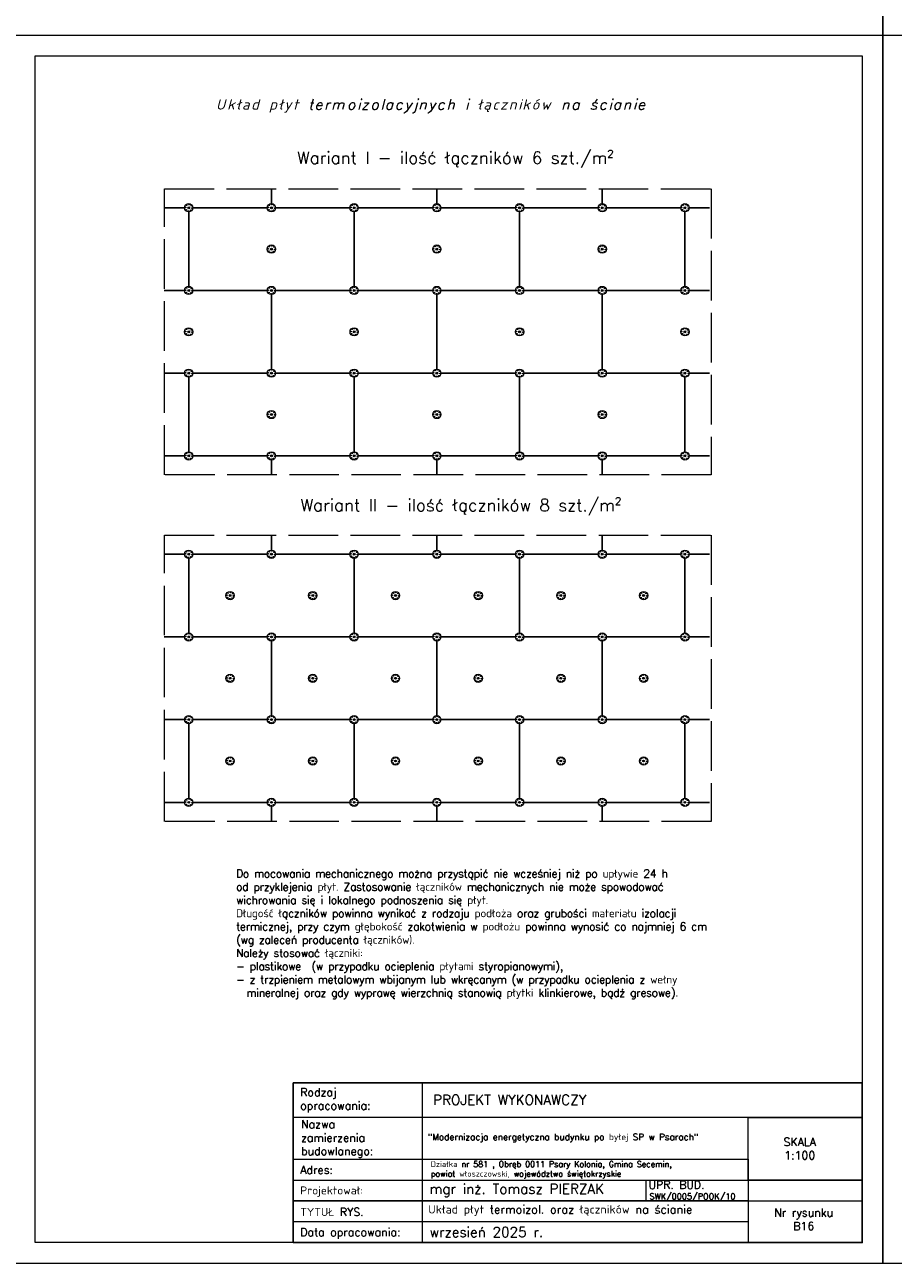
# Model space of a CAD drawing. Header units: millimetres. Extents: x 107252 to 132489, y 44218 to 60710.
# Tile 39 of 72: x 126214 to 128314, y 47138 to 50133. Entities that reach past the tile are written whole.
import ezdxf

# ---------------------------------------------------------------- set-up
doc = ezdxf.new("R2010")
doc.units = ezdxf.units.MM
doc.linetypes.add('ACAD_ISO02W100', pattern=[15, 12, -3])
for name, color, linetype, lineweight in [('cienka', 3, 'Continuous', 18), ('linia', 100, 'Continuous', 25), ('opisy', 4, 'Continuous', 18), ('przerywa', 100, 'ACAD_ISO02W100', 5)]:
    doc.layers.add(name, color=color, linetype=linetype, lineweight=lineweight)
doc.styles.add('KASIA', font='romans.shx', dxfattribs={"height": 20})
doc.styles.get("Standard").update_dxf_attribs({"font": 'GOTHIC.TTF'})
doc.styles.add('tekst', font='segoeui.ttf', dxfattribs={"height": 20})

msp = doc.modelspace()

# ---------------------------------------------------------------- hatches: boundary and pattern name
at = {"lineweight": 5, "true_color": 0x000000}
for points in [[(126612.378, 49690.187, 1), (126607.956, 49690.187, 1)], [(126812.378, 49690.187, 1), (126807.956, 49690.187, 1)], [(127012.378, 49690.187, 1), (127007.956, 49690.187, 1)], [(127012.378, 49690.187, 1), (127007.956, 49690.187, 1)], [(127212.378, 49690.187, 1), (127207.956, 49690.187, 1)], [(127412.378, 49690.187, 1), (127407.956, 49690.187, 1)], [(127612.378, 49690.187, 1), (127607.956, 49690.187, 1)], [(127812.378, 49690.187, 1), (127807.956, 49690.187, 1)], [(126812.378, 49590.187, 1), (126807.956, 49590.187, 1)], [(127212.378, 49590.187, 1), (127207.956, 49590.187, 1)], [(127612.378, 49590.187, 1), (127607.956, 49590.187, 1)], [(126612.378, 49490.187, 1), (126607.956, 49490.187, 1)], [(126812.378, 49490.187, 1), (126807.956, 49490.187, 1)], [(127012.378, 49490.187, 1), (127007.956, 49490.187, 1)], [(127012.378, 49490.187, 1), (127007.956, 49490.187, 1)], [(127212.378, 49490.187, 1), (127207.956, 49490.187, 1)], [(127412.378, 49490.187, 1), (127407.956, 49490.187, 1)], [(127612.378, 49490.187, 1), (127607.956, 49490.187, 1)], [(127812.378, 49490.187, 1), (127807.956, 49490.187, 1)], [(126612.378, 49390.187, 1), (126607.956, 49390.187, 1)], [(127012.378, 49390.187, 1), (127007.956, 49390.187, 1)], [(127012.378, 49390.187, 1), (127007.956, 49390.187, 1)], [(127412.378, 49390.187, 1), (127407.956, 49390.187, 1)], [(127812.378, 49390.187, 1), (127807.956, 49390.187, 1)], [(126612.378, 49290.187, 1), (126607.956, 49290.187, 1)], [(126812.378, 49290.187, 1), (126807.956, 49290.187, 1)], [(127012.378, 49290.187, 1), (127007.956, 49290.187, 1)], [(127012.378, 49290.187, 1), (127007.956, 49290.187, 1)], [(127212.378, 49290.187, 1), (127207.956, 49290.187, 1)], [(127412.378, 49290.187, 1), (127407.956, 49290.187, 1)], [(127612.378, 49290.187, 1), (127607.956, 49290.187, 1)], [(127812.378, 49290.187, 1), (127807.956, 49290.187, 1)], [(126812.378, 49190.187, 1), (126807.956, 49190.187, 1)], [(127212.378, 49190.187, 1), (127207.956, 49190.187, 1)], [(127612.378, 49190.187, 1), (127607.956, 49190.187, 1)], [(126612.378, 49090.187, 1), (126607.956, 49090.187, 1)], [(126812.378, 49090.187, 1), (126807.956, 49090.187, 1)], [(127012.378, 49090.187, 1), (127007.956, 49090.187, 1)], [(127012.378, 49090.187, 1), (127007.956, 49090.187, 1)], [(127212.378, 49090.187, 1), (127207.956, 49090.187, 1)], [(127412.378, 49090.187, 1), (127407.956, 49090.187, 1)], [(127612.378, 49090.187, 1), (127607.956, 49090.187, 1)], [(127812.378, 49090.187, 1), (127807.956, 49090.187, 1)], [(126612.378, 48852.339, 1), (126607.956, 48852.339, 1)], [(126812.378, 48852.339, 1), (126807.956, 48852.339, 1)], [(127012.378, 48852.339, 1), (127007.956, 48852.339, 1)], [(127012.378, 48852.339, 1), (127007.956, 48852.339, 1)], [(127212.378, 48852.339, 1), (127207.956, 48852.339, 1)], [(127412.378, 48852.339, 1), (127407.956, 48852.339, 1)], [(127612.378, 48852.339, 1), (127607.956, 48852.339, 1)], [(127812.378, 48852.339, 1), (127807.956, 48852.339, 1)], [(126712.378, 48752.339, 1), (126707.956, 48752.339, 1)], [(126912.378, 48752.339, 1), (126907.956, 48752.339, 1)], [(127112.378, 48752.339, 1), (127107.956, 48752.339, 1)], [(127312.378, 48752.339, 1), (127307.956, 48752.339, 1)], [(127512.378, 48752.339, 1), (127507.956, 48752.339, 1)], [(127712.378, 48752.339, 1), (127707.956, 48752.339, 1)], [(126612.378, 48652.339, 1), (126607.956, 48652.339, 1)], [(126812.378, 48652.339, 1), (126807.956, 48652.339, 1)], [(127012.378, 48652.339, 1), (127007.956, 48652.339, 1)], [(127012.378, 48652.339, 1), (127007.956, 48652.339, 1)], [(127212.378, 48652.339, 1), (127207.956, 48652.339, 1)], [(127412.378, 48652.339, 1), (127407.956, 48652.339, 1)], [(127612.378, 48652.339, 1), (127607.956, 48652.339, 1)], [(127812.378, 48652.339, 1), (127807.956, 48652.339, 1)], [(126712.378, 48552.339, 1), (126707.956, 48552.339, 1)], [(126912.378, 48552.339, 1), (126907.956, 48552.339, 1)], [(127112.378, 48552.339, 1), (127107.956, 48552.339, 1)], [(127312.378, 48552.339, 1), (127307.956, 48552.339, 1)], [(127512.378, 48552.339, 1), (127507.956, 48552.339, 1)], [(127707.956, 48552.339, -1), (127712.378, 48552.339, -1)], [(126612.378, 48452.339, 1), (126607.956, 48452.339, 1)], [(126812.378, 48452.339, 1), (126807.956, 48452.339, 1)], [(127012.378, 48452.339, 1), (127007.956, 48452.339, 1)], [(127012.378, 48452.339, 1), (127007.956, 48452.339, 1)], [(127212.378, 48452.339, 1), (127207.956, 48452.339, 1)], [(127412.378, 48452.339, 1), (127407.956, 48452.339, 1)], [(127612.378, 48452.339, 1), (127607.956, 48452.339, 1)], [(127812.378, 48452.339, 1), (127807.956, 48452.339, 1)], [(126712.378, 48352.339, 1), (126707.956, 48352.339, 1)], [(126912.378, 48352.339, 1), (126907.956, 48352.339, 1)], [(127112.378, 48352.339, 1), (127107.956, 48352.339, 1)], [(127312.378, 48352.339, 1), (127307.956, 48352.339, 1)], [(127512.378, 48352.339, 1), (127507.956, 48352.339, 1)], [(127712.378, 48352.339, 1), (127707.956, 48352.339, 1)], [(126612.378, 48252.339, 1), (126607.956, 48252.339, 1)], [(126812.378, 48252.339, 1), (126807.956, 48252.339, 1)], [(127012.378, 48252.339, 1), (127007.956, 48252.339, 1)], [(127012.378, 48252.339, 1), (127007.956, 48252.339, 1)], [(127212.378, 48252.339, 1), (127207.956, 48252.339, 1)], [(127412.378, 48252.339, 1), (127407.956, 48252.339, 1)], [(127612.378, 48252.339, 1), (127607.956, 48252.339, 1)], [(127812.378, 48252.339, 1), (127807.956, 48252.339, 1)]]:
    msp.add_hatch(color=18, dxfattribs=at).paths.add_polyline_path(points)

# ---------------------------------------------------------------- linework, layer by layer
at = {"color": 18, "lineweight": 5, "true_color": 0x000000}
for centre, radius in [((126610.167, 49690.187), 10), ((126602.137, 49691.059), 1.016), ((126605.105, 49696.481), 1.016), ((126610.167, 49690.187), 2.211), ((126611.038, 49698.217), 1.016), ((126616.461, 49695.249), 1.016), ((126618.197, 49689.316), 1.016), ((126810.167, 49690.187), 10), ((126802.137, 49691.059), 1.016), ((126805.105, 49696.481), 1.016), ((126810.167, 49690.187), 2.211), ((126811.038, 49698.217), 1.016), ((126816.461, 49695.249), 1.016), ((126818.197, 49689.316), 1.016), ((127010.167, 49690.187), 10), ((127010.167, 49690.187), 10), ((127002.137, 49691.059), 1.016), ((127002.137, 49691.059), 1.016), ((127005.105, 49696.481), 1.016), ((127005.105, 49696.481), 1.016), ((127010.167, 49690.187), 2.211), ((127010.167, 49690.187), 2.211), ((127011.038, 49698.217), 1.016), ((127011.038, 49698.217), 1.016), ((127016.461, 49695.249), 1.016), ((127016.461, 49695.249), 1.016), ((127018.197, 49689.316), 1.016), ((127018.197, 49689.316), 1.016), ((127210.167, 49690.187), 10), ((127202.137, 49691.059), 1.016), ((127205.105, 49696.481), 1.016), ((127210.167, 49690.187), 2.211), ((127211.038, 49698.217), 1.016), ((127216.461, 49695.249), 1.016), ((127218.197, 49689.316), 1.016), ((127410.167, 49690.187), 10), ((127402.137, 49691.059), 1.016), ((127405.105, 49696.481), 1.016), ((127410.167, 49690.187), 2.211), ((127411.038, 49698.217), 1.016), ((127416.461, 49695.249), 1.016), ((127418.197, 49689.316), 1.016), ((127610.167, 49690.187), 10), ((127602.137, 49691.059), 1.016), ((127605.105, 49696.481), 1.016), ((127610.167, 49690.187), 2.211), ((127611.038, 49698.217), 1.016), ((127616.461, 49695.249), 1.016), ((127618.197, 49689.316), 1.016), ((127810.167, 49690.187), 10), ((127802.137, 49691.059), 1.016), ((127805.105, 49696.481), 1.016), ((127810.167, 49690.187), 2.211), ((127811.038, 49698.217), 1.016), ((127816.461, 49695.249), 1.016), ((127818.197, 49689.316), 1.016), ((126603.873, 49685.126), 1.016), ((126609.296, 49682.158), 1.016), ((126615.229, 49683.893), 1.016), ((126803.873, 49685.126), 1.016), ((126809.296, 49682.158), 1.016), ((126815.229, 49683.893), 1.016), ((127003.873, 49685.126), 1.016), ((127003.873, 49685.126), 1.016), ((127009.296, 49682.158), 1.016), ((127009.296, 49682.158), 1.016), ((127015.229, 49683.893), 1.016), ((127015.229, 49683.893), 1.016), ((127203.873, 49685.126), 1.016), ((127209.296, 49682.158), 1.016), ((127215.229, 49683.893), 1.016), ((127403.873, 49685.126), 1.016), ((127409.296, 49682.158), 1.016), ((127415.229, 49683.893), 1.016), ((127603.873, 49685.126), 1.016), ((127609.296, 49682.158), 1.016), ((127615.229, 49683.893), 1.016), ((127803.873, 49685.126), 1.016), ((127809.296, 49682.158), 1.016), ((127815.229, 49683.893), 1.016), ((126810.167, 49590.187), 10), ((126805.105, 49596.481), 1.016), ((126811.038, 49598.217), 1.016), ((127210.167, 49590.187), 10), ((127205.105, 49596.481), 1.016), ((127211.038, 49598.217), 1.016), ((127610.167, 49590.187), 10), ((127605.105, 49596.481), 1.016), ((127611.038, 49598.217), 1.016), ((126802.137, 49591.059), 1.016), ((126803.873, 49585.126), 1.016), ((126810.167, 49590.187), 2.211), ((126809.296, 49582.158), 1.016), ((126815.229, 49583.893), 1.016), ((126816.461, 49595.249), 1.016), ((126818.197, 49589.316), 1.016), ((127202.137, 49591.059), 1.016), ((127203.873, 49585.126), 1.016), ((127210.167, 49590.187), 2.211), ((127209.296, 49582.158), 1.016), ((127215.229, 49583.893), 1.016), ((127216.461, 49595.249), 1.016), ((127218.197, 49589.316), 1.016), ((127602.137, 49591.059), 1.016), ((127603.873, 49585.126), 1.016), ((127610.167, 49590.187), 2.211), ((127609.296, 49582.158), 1.016), ((127615.229, 49583.893), 1.016), ((127616.461, 49595.249), 1.016), ((127618.197, 49589.316), 1.016), ((126610.167, 49490.187), 10), ((126602.137, 49491.059), 1.016), ((126603.873, 49485.126), 1.016), ((126605.105, 49496.481), 1.016), ((126610.167, 49490.187), 2.211), ((126609.296, 49482.158), 1.016), ((126611.038, 49498.217), 1.016), ((126615.229, 49483.893), 1.016), ((126616.461, 49495.249), 1.016), ((126618.197, 49489.316), 1.016), ((126810.167, 49490.187), 10), ((126802.137, 49491.059), 1.016), ((126803.873, 49485.126), 1.016), ((126805.105, 49496.481), 1.016), ((126810.167, 49490.187), 2.211), ((126809.296, 49482.158), 1.016), ((126811.038, 49498.217), 1.016), ((126815.229, 49483.893), 1.016), ((126816.461, 49495.249), 1.016), ((126818.197, 49489.316), 1.016), ((127010.167, 49490.187), 10), ((127010.167, 49490.187), 10), ((127002.137, 49491.059), 1.016), ((127002.137, 49491.059), 1.016), ((127003.873, 49485.126), 1.016), ((127003.873, 49485.126), 1.016), ((127005.105, 49496.481), 1.016), ((127005.105, 49496.481), 1.016), ((127010.167, 49490.187), 2.211), ((127010.167, 49490.187), 2.211), ((127009.296, 49482.158), 1.016), ((127009.296, 49482.158), 1.016), ((127011.038, 49498.217), 1.016), ((127011.038, 49498.217), 1.016), ((127015.229, 49483.893), 1.016), ((127015.229, 49483.893), 1.016), ((127016.461, 49495.249), 1.016), ((127016.461, 49495.249), 1.016), ((127018.197, 49489.316), 1.016), ((127018.197, 49489.316), 1.016), ((127210.167, 49490.187), 10), ((127202.137, 49491.059), 1.016), ((127203.873, 49485.126), 1.016), ((127205.105, 49496.481), 1.016), ((127210.167, 49490.187), 2.211), ((127209.296, 49482.158), 1.016), ((127211.038, 49498.217), 1.016), ((127215.229, 49483.893), 1.016), ((127216.461, 49495.249), 1.016), ((127218.197, 49489.316), 1.016), ((127410.167, 49490.187), 10), ((127402.137, 49491.059), 1.016), ((127403.873, 49485.126), 1.016), ((127405.105, 49496.481), 1.016), ((127410.167, 49490.187), 2.211), ((127409.296, 49482.158), 1.016), ((127411.038, 49498.217), 1.016), ((127415.229, 49483.893), 1.016), ((127416.461, 49495.249), 1.016), ((127418.197, 49489.316), 1.016), ((127610.167, 49490.187), 10), ((127602.137, 49491.059), 1.016), ((127603.873, 49485.126), 1.016), ((127605.105, 49496.481), 1.016), ((127610.167, 49490.187), 2.211), ((127609.296, 49482.158), 1.016), ((127611.038, 49498.217), 1.016), ((127615.229, 49483.893), 1.016), ((127616.461, 49495.249), 1.016), ((127618.197, 49489.316), 1.016), ((127810.167, 49490.187), 10), ((127802.137, 49491.059), 1.016), ((127803.873, 49485.126), 1.016), ((127805.105, 49496.481), 1.016), ((127810.167, 49490.187), 2.211), ((127809.296, 49482.158), 1.016), ((127811.038, 49498.217), 1.016), ((127815.229, 49483.893), 1.016), ((127816.461, 49495.249), 1.016), ((127818.197, 49489.316), 1.016), ((126610.167, 49390.187), 10), ((126602.137, 49391.059), 1.016), ((126605.105, 49396.481), 1.016), ((126610.167, 49390.187), 2.211), ((126611.038, 49398.217), 1.016), ((126616.461, 49395.249), 1.016), ((126618.197, 49389.316), 1.016), ((127010.167, 49390.187), 10), ((127010.167, 49390.187), 10), ((127002.137, 49391.059), 1.016), ((127002.137, 49391.059), 1.016), ((127005.105, 49396.481), 1.016), ((127005.105, 49396.481), 1.016), ((127010.167, 49390.187), 2.211), ((127010.167, 49390.187), 2.211), ((127011.038, 49398.217), 1.016), ((127011.038, 49398.217), 1.016), ((127016.461, 49395.249), 1.016), ((127016.461, 49395.249), 1.016), ((127018.197, 49389.316), 1.016), ((127018.197, 49389.316), 1.016), ((127410.167, 49390.187), 10), ((127402.137, 49391.059), 1.016), ((127405.105, 49396.481), 1.016), ((127410.167, 49390.187), 2.211), ((127411.038, 49398.217), 1.016), ((127416.461, 49395.249), 1.016), ((127418.197, 49389.316), 1.016), ((127810.167, 49390.187), 10), ((127802.137, 49391.059), 1.016), ((127805.105, 49396.481), 1.016), ((127810.167, 49390.187), 2.211), ((127811.038, 49398.217), 1.016), ((127816.461, 49395.249), 1.016), ((127818.197, 49389.316), 1.016), ((126603.873, 49385.126), 1.016), ((126609.296, 49382.158), 1.016), ((126615.229, 49383.893), 1.016), ((127003.873, 49385.126), 1.016), ((127003.873, 49385.126), 1.016), ((127009.296, 49382.158), 1.016), ((127009.296, 49382.158), 1.016), ((127015.229, 49383.893), 1.016), ((127015.229, 49383.893), 1.016), ((127403.873, 49385.126), 1.016), ((127409.296, 49382.158), 1.016), ((127415.229, 49383.893), 1.016), ((127803.873, 49385.126), 1.016), ((127809.296, 49382.158), 1.016), ((127815.229, 49383.893), 1.016), ((126610.167, 49290.187), 10), ((126605.105, 49296.481), 1.016), ((126611.038, 49298.217), 1.016), ((126810.167, 49290.187), 10), ((126805.105, 49296.481), 1.016), ((126811.038, 49298.217), 1.016), ((127010.167, 49290.187), 10), ((127010.167, 49290.187), 10), ((127005.105, 49296.481), 1.016), ((127005.105, 49296.481), 1.016), ((127011.038, 49298.217), 1.016), ((127011.038, 49298.217), 1.016), ((127210.167, 49290.187), 10), ((127205.105, 49296.481), 1.016), ((127211.038, 49298.217), 1.016), ((127410.167, 49290.187), 10), ((127405.105, 49296.481), 1.016), ((127411.038, 49298.217), 1.016), ((127610.167, 49290.187), 10), ((127605.105, 49296.481), 1.016), ((127611.038, 49298.217), 1.016), ((127810.167, 49290.187), 10), ((127805.105, 49296.481), 1.016), ((127811.038, 49298.217), 1.016), ((126602.137, 49291.059), 1.016), ((126603.873, 49285.126), 1.016), ((126610.167, 49290.187), 2.211), ((126609.296, 49282.158), 1.016), ((126615.229, 49283.893), 1.016), ((126616.461, 49295.249), 1.016), ((126618.197, 49289.316), 1.016), ((126802.137, 49291.059), 1.016), ((126803.873, 49285.126), 1.016), ((126810.167, 49290.187), 2.211), ((126809.296, 49282.158), 1.016), ((126815.229, 49283.893), 1.016), ((126816.461, 49295.249), 1.016), ((126818.197, 49289.316), 1.016), ((127002.137, 49291.059), 1.016), ((127002.137, 49291.059), 1.016), ((127003.873, 49285.126), 1.016), ((127003.873, 49285.126), 1.016), ((127010.167, 49290.187), 2.211), ((127010.167, 49290.187), 2.211), ((127009.296, 49282.158), 1.016), ((127009.296, 49282.158), 1.016), ((127015.229, 49283.893), 1.016), ((127015.229, 49283.893), 1.016), ((127016.461, 49295.249), 1.016), ((127016.461, 49295.249), 1.016), ((127018.197, 49289.316), 1.016), ((127018.197, 49289.316), 1.016), ((127202.137, 49291.059), 1.016), ((127203.873, 49285.126), 1.016), ((127210.167, 49290.187), 2.211), ((127209.296, 49282.158), 1.016), ((127215.229, 49283.893), 1.016), ((127216.461, 49295.249), 1.016), ((127218.197, 49289.316), 1.016), ((127402.137, 49291.059), 1.016), ((127403.873, 49285.126), 1.016), ((127410.167, 49290.187), 2.211), ((127409.296, 49282.158), 1.016), ((127415.229, 49283.893), 1.016), ((127416.461, 49295.249), 1.016), ((127418.197, 49289.316), 1.016), ((127602.137, 49291.059), 1.016), ((127603.873, 49285.126), 1.016), ((127610.167, 49290.187), 2.211), ((127609.296, 49282.158), 1.016), ((127615.229, 49283.893), 1.016), ((127616.461, 49295.249), 1.016), ((127618.197, 49289.316), 1.016), ((127802.137, 49291.059), 1.016), ((127803.873, 49285.126), 1.016), ((127810.167, 49290.187), 2.211), ((127809.296, 49282.158), 1.016), ((127815.229, 49283.893), 1.016), ((127816.461, 49295.249), 1.016), ((127818.197, 49289.316), 1.016), ((126810.167, 49190.187), 10), ((126802.137, 49191.059), 1.016), ((126803.873, 49185.126), 1.016), ((126805.105, 49196.481), 1.016), ((126810.167, 49190.187), 2.211), ((126809.296, 49182.158), 1.016), ((126811.038, 49198.217), 1.016), ((126815.229, 49183.893), 1.016), ((126816.461, 49195.249), 1.016), ((126818.197, 49189.316), 1.016), ((127210.167, 49190.187), 10), ((127202.137, 49191.059), 1.016), ((127203.873, 49185.126), 1.016), ((127205.105, 49196.481), 1.016), ((127210.167, 49190.187), 2.211), ((127209.296, 49182.158), 1.016), ((127211.038, 49198.217), 1.016), ((127215.229, 49183.893), 1.016), ((127216.461, 49195.249), 1.016), ((127218.197, 49189.316), 1.016), ((127610.167, 49190.187), 10), ((127602.137, 49191.059), 1.016), ((127603.873, 49185.126), 1.016), ((127605.105, 49196.481), 1.016), ((127610.167, 49190.187), 2.211), ((127609.296, 49182.158), 1.016), ((127611.038, 49198.217), 1.016), ((127615.229, 49183.893), 1.016), ((127616.461, 49195.249), 1.016), ((127618.197, 49189.316), 1.016), ((126610.167, 49090.187), 10), ((126602.137, 49091.059), 1.016), ((126605.105, 49096.481), 1.016), ((126610.167, 49090.187), 2.211), ((126611.038, 49098.217), 1.016), ((126616.461, 49095.249), 1.016), ((126618.197, 49089.316), 1.016), ((126810.167, 49090.187), 10), ((126802.137, 49091.059), 1.016), ((126805.105, 49096.481), 1.016), ((126810.167, 49090.187), 2.211), ((126811.038, 49098.217), 1.016), ((126816.461, 49095.249), 1.016), ((126818.197, 49089.316), 1.016), ((127010.167, 49090.187), 10), ((127010.167, 49090.187), 10), ((127002.137, 49091.059), 1.016), ((127002.137, 49091.059), 1.016), ((127005.105, 49096.481), 1.016), ((127005.105, 49096.481), 1.016), ((127010.167, 49090.187), 2.211), ((127010.167, 49090.187), 2.211), ((127011.038, 49098.217), 1.016), ((127011.038, 49098.217), 1.016), ((127016.461, 49095.249), 1.016), ((127016.461, 49095.249), 1.016), ((127018.197, 49089.316), 1.016), ((127018.197, 49089.316), 1.016), ((127210.167, 49090.187), 10), ((127202.137, 49091.059), 1.016), ((127205.105, 49096.481), 1.016), ((127210.167, 49090.187), 2.211), ((127211.038, 49098.217), 1.016), ((127216.461, 49095.249), 1.016), ((127218.197, 49089.316), 1.016), ((127410.167, 49090.187), 10), ((127402.137, 49091.059), 1.016), ((127405.105, 49096.481), 1.016), ((127410.167, 49090.187), 2.211), ((127411.038, 49098.217), 1.016), ((127416.461, 49095.249), 1.016), ((127418.197, 49089.316), 1.016), ((127610.167, 49090.187), 10), ((127602.137, 49091.059), 1.016), ((127605.105, 49096.481), 1.016), ((127610.167, 49090.187), 2.211), ((127611.038, 49098.217), 1.016), ((127616.461, 49095.249), 1.016), ((127618.197, 49089.316), 1.016), ((127810.167, 49090.187), 10), ((127802.137, 49091.059), 1.016), ((127805.105, 49096.481), 1.016), ((127810.167, 49090.187), 2.211), ((127811.038, 49098.217), 1.016), ((127816.461, 49095.249), 1.016), ((127818.197, 49089.316), 1.016), ((126603.873, 49085.126), 1.016), ((126609.296, 49082.158), 1.016), ((126615.229, 49083.893), 1.016), ((126803.873, 49085.126), 1.016), ((126809.296, 49082.158), 1.016), ((126815.229, 49083.893), 1.016), ((127003.873, 49085.126), 1.016), ((127003.873, 49085.126), 1.016), ((127009.296, 49082.158), 1.016), ((127009.296, 49082.158), 1.016), ((127015.229, 49083.893), 1.016), ((127015.229, 49083.893), 1.016), ((127203.873, 49085.126), 1.016), ((127209.296, 49082.158), 1.016), ((127215.229, 49083.893), 1.016), ((127403.873, 49085.126), 1.016), ((127409.296, 49082.158), 1.016), ((127415.229, 49083.893), 1.016), ((127603.873, 49085.126), 1.016), ((127609.296, 49082.158), 1.016), ((127615.229, 49083.893), 1.016), ((127803.873, 49085.126), 1.016), ((127809.296, 49082.158), 1.016), ((127815.229, 49083.893), 1.016), ((126610.167, 48852.339), 10), ((126602.137, 48853.21), 1.016), ((126603.873, 48847.277), 1.016), ((126605.105, 48858.633), 1.016), ((126610.167, 48852.339), 2.211), ((126611.038, 48860.369), 1.016), ((126616.461, 48857.401), 1.016), ((126618.197, 48851.468), 1.016), ((126810.167, 48852.339), 10), ((126802.137, 48853.21), 1.016), ((126803.873, 48847.277), 1.016), ((126805.105, 48858.633), 1.016), ((126810.167, 48852.339), 2.211), ((126811.038, 48860.369), 1.016), ((126816.461, 48857.401), 1.016), ((126818.197, 48851.468), 1.016), ((127010.167, 48852.339), 10), ((127010.167, 48852.339), 10), ((127002.137, 48853.21), 1.016), ((127002.137, 48853.21), 1.016), ((127003.873, 48847.277), 1.016), ((127003.873, 48847.277), 1.016), ((127005.105, 48858.633), 1.016), ((127005.105, 48858.633), 1.016), ((127010.167, 48852.339), 2.211), ((127010.167, 48852.339), 2.211), ((127011.038, 48860.369), 1.016), ((127011.038, 48860.369), 1.016), ((127016.461, 48857.401), 1.016), ((127016.461, 48857.401), 1.016), ((127018.197, 48851.468), 1.016), ((127018.197, 48851.468), 1.016), ((127210.167, 48852.339), 10), ((127202.137, 48853.21), 1.016), ((127203.873, 48847.277), 1.016), ((127205.105, 48858.633), 1.016), ((127210.167, 48852.339), 2.211), ((127211.038, 48860.369), 1.016), ((127216.461, 48857.401), 1.016), ((127218.197, 48851.468), 1.016), ((127410.167, 48852.339), 10), ((127402.137, 48853.21), 1.016), ((127403.873, 48847.277), 1.016), ((127405.105, 48858.633), 1.016), ((127410.167, 48852.339), 2.211), ((127411.038, 48860.369), 1.016), ((127416.461, 48857.401), 1.016), ((127418.197, 48851.468), 1.016), ((127610.167, 48852.339), 10), ((127602.137, 48853.21), 1.016), ((127603.873, 48847.277), 1.016), ((127605.105, 48858.633), 1.016), ((127610.167, 48852.339), 2.211), ((127611.038, 48860.369), 1.016), ((127616.461, 48857.401), 1.016), ((127618.197, 48851.468), 1.016), ((127810.167, 48852.339), 10), ((127802.137, 48853.21), 1.016), ((127803.873, 48847.277), 1.016), ((127805.105, 48858.633), 1.016), ((127810.167, 48852.339), 2.211), ((127811.038, 48860.369), 1.016), ((127816.461, 48857.401), 1.016), ((127818.197, 48851.468), 1.016), ((126609.296, 48844.309), 1.016), ((126615.229, 48846.045), 1.016), ((126809.296, 48844.309), 1.016), ((126815.229, 48846.045), 1.016), ((127009.296, 48844.309), 1.016), ((127009.296, 48844.309), 1.016), ((127015.229, 48846.045), 1.016), ((127015.229, 48846.045), 1.016), ((127209.296, 48844.309), 1.016), ((127215.229, 48846.045), 1.016), ((127409.296, 48844.309), 1.016), ((127415.229, 48846.045), 1.016), ((127609.296, 48844.309), 1.016), ((127615.229, 48846.045), 1.016), ((127809.296, 48844.309), 1.016), ((127815.229, 48846.045), 1.016), ((126710.167, 48752.339), 10), ((126705.105, 48758.633), 1.016), ((126711.038, 48760.369), 1.016), ((126716.461, 48757.401), 1.016), ((126910.167, 48752.339), 10), ((126905.105, 48758.633), 1.016), ((126911.038, 48760.369), 1.016), ((126916.461, 48757.401), 1.016), ((127110.167, 48752.339), 10), ((127105.105, 48758.633), 1.016), ((127111.038, 48760.369), 1.016), ((127116.461, 48757.401), 1.016), ((127310.167, 48752.339), 10), ((127305.105, 48758.633), 1.016), ((127311.038, 48760.369), 1.016), ((127316.461, 48757.401), 1.016), ((127510.167, 48752.339), 10), ((127505.105, 48758.633), 1.016), ((127511.038, 48760.369), 1.016), ((127516.461, 48757.401), 1.016), ((127710.167, 48752.339), 10), ((127705.105, 48758.633), 1.016), ((127711.038, 48760.369), 1.016), ((127716.461, 48757.401), 1.016), ((126702.137, 48753.21), 1.016), ((126703.873, 48747.277), 1.016), ((126710.167, 48752.339), 2.211), ((126709.296, 48744.309), 1.016), ((126715.229, 48746.045), 1.016), ((126718.197, 48751.468), 1.016), ((126902.137, 48753.21), 1.016), ((126903.873, 48747.277), 1.016), ((126910.167, 48752.339), 2.211), ((126909.296, 48744.309), 1.016), ((126915.229, 48746.045), 1.016), ((126918.197, 48751.468), 1.016), ((127102.137, 48753.21), 1.016), ((127103.873, 48747.277), 1.016), ((127110.167, 48752.339), 2.211), ((127109.296, 48744.309), 1.016), ((127115.229, 48746.045), 1.016), ((127118.197, 48751.468), 1.016), ((127302.137, 48753.21), 1.016), ((127303.873, 48747.277), 1.016), ((127310.167, 48752.339), 2.211), ((127309.296, 48744.309), 1.016), ((127315.229, 48746.045), 1.016), ((127318.197, 48751.468), 1.016), ((127502.137, 48753.21), 1.016), ((127503.873, 48747.277), 1.016), ((127510.167, 48752.339), 2.211), ((127509.296, 48744.309), 1.016), ((127515.229, 48746.045), 1.016), ((127518.197, 48751.468), 1.016), ((127702.137, 48753.21), 1.016), ((127703.873, 48747.277), 1.016), ((127710.167, 48752.339), 2.211), ((127709.296, 48744.309), 1.016), ((127715.229, 48746.045), 1.016), ((127718.197, 48751.468), 1.016), ((126610.167, 48652.339), 10), ((126602.137, 48653.21), 1.016), ((126603.873, 48647.277), 1.016), ((126605.105, 48658.633), 1.016), ((126610.167, 48652.339), 2.211), ((126609.296, 48644.309), 1.016), ((126611.038, 48660.369), 1.016), ((126615.229, 48646.045), 1.016), ((126616.461, 48657.401), 1.016), ((126618.197, 48651.468), 1.016), ((126810.167, 48652.339), 10), ((126802.137, 48653.21), 1.016), ((126803.873, 48647.277), 1.016), ((126805.105, 48658.633), 1.016), ((126810.167, 48652.339), 2.211), ((126809.296, 48644.309), 1.016), ((126811.038, 48660.369), 1.016), ((126815.229, 48646.045), 1.016), ((126816.461, 48657.401), 1.016), ((126818.197, 48651.468), 1.016), ((127010.167, 48652.339), 10), ((127010.167, 48652.339), 10), ((127002.137, 48653.21), 1.016), ((127002.137, 48653.21), 1.016), ((127003.873, 48647.277), 1.016), ((127003.873, 48647.277), 1.016), ((127005.105, 48658.633), 1.016), ((127005.105, 48658.633), 1.016), ((127010.167, 48652.339), 2.211), ((127010.167, 48652.339), 2.211), ((127009.296, 48644.309), 1.016), ((127009.296, 48644.309), 1.016), ((127011.038, 48660.369), 1.016), ((127011.038, 48660.369), 1.016), ((127015.229, 48646.045), 1.016), ((127015.229, 48646.045), 1.016), ((127016.461, 48657.401), 1.016), ((127016.461, 48657.401), 1.016), ((127018.197, 48651.468), 1.016), ((127018.197, 48651.468), 1.016), ((127210.167, 48652.339), 10), ((127202.137, 48653.21), 1.016), ((127203.873, 48647.277), 1.016), ((127205.105, 48658.633), 1.016), ((127210.167, 48652.339), 2.211), ((127209.296, 48644.309), 1.016), ((127211.038, 48660.369), 1.016), ((127215.229, 48646.045), 1.016), ((127216.461, 48657.401), 1.016), ((127218.197, 48651.468), 1.016), ((127410.167, 48652.339), 10), ((127402.137, 48653.21), 1.016), ((127403.873, 48647.277), 1.016), ((127405.105, 48658.633), 1.016), ((127410.167, 48652.339), 2.211), ((127409.296, 48644.309), 1.016), ((127411.038, 48660.369), 1.016), ((127415.229, 48646.045), 1.016), ((127416.461, 48657.401), 1.016), ((127418.197, 48651.468), 1.016), ((127610.167, 48652.339), 10), ((127602.137, 48653.21), 1.016), ((127603.873, 48647.277), 1.016), ((127605.105, 48658.633), 1.016), ((127610.167, 48652.339), 2.211), ((127609.296, 48644.309), 1.016), ((127611.038, 48660.369), 1.016), ((127615.229, 48646.045), 1.016), ((127616.461, 48657.401), 1.016), ((127618.197, 48651.468), 1.016), ((127810.167, 48652.339), 10), ((127802.137, 48653.21), 1.016), ((127803.873, 48647.277), 1.016), ((127805.105, 48658.633), 1.016), ((127810.167, 48652.339), 2.211), ((127809.296, 48644.309), 1.016), ((127811.038, 48660.369), 1.016), ((127815.229, 48646.045), 1.016), ((127816.461, 48657.401), 1.016), ((127818.197, 48651.468), 1.016), ((126710.167, 48552.339), 10), ((126702.137, 48553.21), 1.016), ((126705.105, 48558.633), 1.016), ((126710.167, 48552.339), 2.211), ((126711.038, 48560.369), 1.016), ((126716.461, 48557.401), 1.016), ((126718.197, 48551.468), 1.016), ((126910.167, 48552.339), 10), ((126902.137, 48553.21), 1.016), ((126905.105, 48558.633), 1.016), ((126910.167, 48552.339), 2.211), ((126911.038, 48560.369), 1.016), ((126916.461, 48557.401), 1.016), ((126918.197, 48551.468), 1.016), ((127110.167, 48552.339), 10), ((127102.137, 48553.21), 1.016), ((127105.105, 48558.633), 1.016), ((127110.167, 48552.339), 2.211), ((127111.038, 48560.369), 1.016), ((127116.461, 48557.401), 1.016), ((127118.197, 48551.468), 1.016), ((127310.167, 48552.339), 10), ((127302.137, 48553.21), 1.016), ((127305.105, 48558.633), 1.016), ((127310.167, 48552.339), 2.211), ((127311.038, 48560.369), 1.016), ((127316.461, 48557.401), 1.016), ((127318.197, 48551.468), 1.016), ((127510.167, 48552.339), 10), ((127502.137, 48553.21), 1.016), ((127505.105, 48558.633), 1.016), ((127510.167, 48552.339), 2.211), ((127511.038, 48560.369), 1.016), ((127516.461, 48557.401), 1.016), ((127518.197, 48551.468), 1.016), ((127710.167, 48552.339), 10), ((127702.137, 48551.468), 1.016), ((127703.873, 48557.401), 1.016), ((127710.167, 48552.339), 2.211), ((127709.296, 48560.369), 1.016), ((127715.229, 48558.633), 1.016), ((127718.197, 48553.21), 1.016), ((126703.873, 48547.277), 1.016), ((126709.296, 48544.309), 1.016), ((126715.229, 48546.045), 1.016), ((126903.873, 48547.277), 1.016), ((126909.296, 48544.309), 1.016), ((126915.229, 48546.045), 1.016), ((127103.873, 48547.277), 1.016), ((127109.296, 48544.309), 1.016), ((127115.229, 48546.045), 1.016), ((127303.873, 48547.277), 1.016), ((127309.296, 48544.309), 1.016), ((127315.229, 48546.045), 1.016), ((127503.873, 48547.277), 1.016), ((127509.296, 48544.309), 1.016), ((127515.229, 48546.045), 1.016), ((127705.105, 48546.045), 1.016), ((127711.038, 48544.309), 1.016), ((127716.461, 48547.277), 1.016), ((126610.167, 48452.339), 10), ((126605.105, 48458.633), 1.016), ((126611.038, 48460.369), 1.016), ((126810.167, 48452.339), 10), ((126805.105, 48458.633), 1.016), ((126811.038, 48460.369), 1.016), ((127010.167, 48452.339), 10), ((127010.167, 48452.339), 10), ((127005.105, 48458.633), 1.016), ((127005.105, 48458.633), 1.016), ((127011.038, 48460.369), 1.016), ((127011.038, 48460.369), 1.016), ((127210.167, 48452.339), 10), ((127205.105, 48458.633), 1.016), ((127211.038, 48460.369), 1.016), ((127410.167, 48452.339), 10), ((127405.105, 48458.633), 1.016), ((127411.038, 48460.369), 1.016), ((127610.167, 48452.339), 10), ((127605.105, 48458.633), 1.016), ((127611.038, 48460.369), 1.016), ((127810.167, 48452.339), 10), ((127805.105, 48458.633), 1.016), ((127811.038, 48460.369), 1.016), ((126602.137, 48453.21), 1.016), ((126603.873, 48447.277), 1.016), ((126610.167, 48452.339), 2.211), ((126609.296, 48444.309), 1.016), ((126615.229, 48446.045), 1.016), ((126616.461, 48457.401), 1.016), ((126618.197, 48451.468), 1.016), ((126802.137, 48453.21), 1.016), ((126803.873, 48447.277), 1.016), ((126810.167, 48452.339), 2.211), ((126809.296, 48444.309), 1.016), ((126815.229, 48446.045), 1.016), ((126816.461, 48457.401), 1.016), ((126818.197, 48451.468), 1.016), ((127002.137, 48453.21), 1.016), ((127002.137, 48453.21), 1.016), ((127003.873, 48447.277), 1.016), ((127003.873, 48447.277), 1.016), ((127010.167, 48452.339), 2.211), ((127010.167, 48452.339), 2.211), ((127009.296, 48444.309), 1.016), ((127009.296, 48444.309), 1.016), ((127015.229, 48446.045), 1.016), ((127015.229, 48446.045), 1.016), ((127016.461, 48457.401), 1.016), ((127016.461, 48457.401), 1.016), ((127018.197, 48451.468), 1.016), ((127018.197, 48451.468), 1.016), ((127202.137, 48453.21), 1.016), ((127203.873, 48447.277), 1.016), ((127210.167, 48452.339), 2.211), ((127209.296, 48444.309), 1.016), ((127215.229, 48446.045), 1.016), ((127216.461, 48457.401), 1.016), ((127218.197, 48451.468), 1.016), ((127402.137, 48453.21), 1.016), ((127403.873, 48447.277), 1.016), ((127410.167, 48452.339), 2.211), ((127409.296, 48444.309), 1.016), ((127415.229, 48446.045), 1.016), ((127416.461, 48457.401), 1.016), ((127418.197, 48451.468), 1.016), ((127602.137, 48453.21), 1.016), ((127603.873, 48447.277), 1.016), ((127610.167, 48452.339), 2.211), ((127609.296, 48444.309), 1.016), ((127615.229, 48446.045), 1.016), ((127616.461, 48457.401), 1.016), ((127618.197, 48451.468), 1.016), ((127802.137, 48453.21), 1.016), ((127803.873, 48447.277), 1.016), ((127810.167, 48452.339), 2.211), ((127809.296, 48444.309), 1.016), ((127815.229, 48446.045), 1.016), ((127816.461, 48457.401), 1.016), ((127818.197, 48451.468), 1.016), ((126710.167, 48352.339), 10), ((126702.137, 48353.21), 1.016), ((126703.873, 48347.277), 1.016), ((126705.105, 48358.633), 1.016), ((126710.167, 48352.339), 2.211), ((126709.296, 48344.309), 1.016), ((126711.038, 48360.369), 1.016), ((126715.229, 48346.045), 1.016), ((126716.461, 48357.401), 1.016), ((126718.197, 48351.468), 1.016), ((126910.167, 48352.339), 10), ((126902.137, 48353.21), 1.016), ((126903.873, 48347.277), 1.016), ((126905.105, 48358.633), 1.016), ((126910.167, 48352.339), 2.211), ((126909.296, 48344.309), 1.016), ((126911.038, 48360.369), 1.016), ((126915.229, 48346.045), 1.016), ((126916.461, 48357.401), 1.016), ((126918.197, 48351.468), 1.016), ((127110.167, 48352.339), 10), ((127102.137, 48353.21), 1.016), ((127103.873, 48347.277), 1.016), ((127105.105, 48358.633), 1.016), ((127110.167, 48352.339), 2.211), ((127109.296, 48344.309), 1.016), ((127111.038, 48360.369), 1.016), ((127115.229, 48346.045), 1.016), ((127116.461, 48357.401), 1.016), ((127118.197, 48351.468), 1.016), ((127310.167, 48352.339), 10), ((127302.137, 48353.21), 1.016), ((127303.873, 48347.277), 1.016), ((127305.105, 48358.633), 1.016), ((127310.167, 48352.339), 2.211), ((127309.296, 48344.309), 1.016), ((127311.038, 48360.369), 1.016), ((127315.229, 48346.045), 1.016), ((127316.461, 48357.401), 1.016), ((127318.197, 48351.468), 1.016), ((127510.167, 48352.339), 10), ((127502.137, 48353.21), 1.016), ((127503.873, 48347.277), 1.016), ((127505.105, 48358.633), 1.016), ((127510.167, 48352.339), 2.211), ((127509.296, 48344.309), 1.016), ((127511.038, 48360.369), 1.016), ((127515.229, 48346.045), 1.016), ((127516.461, 48357.401), 1.016), ((127518.197, 48351.468), 1.016), ((127710.167, 48352.339), 10), ((127702.137, 48353.21), 1.016), ((127703.873, 48347.277), 1.016), ((127705.105, 48358.633), 1.016), ((127710.167, 48352.339), 2.211), ((127709.296, 48344.309), 1.016), ((127711.038, 48360.369), 1.016), ((127715.229, 48346.045), 1.016), ((127716.461, 48357.401), 1.016), ((127718.197, 48351.468), 1.016), ((126610.167, 48252.339), 10), ((126602.137, 48253.21), 1.016), ((126605.105, 48258.633), 1.016), ((126610.167, 48252.339), 2.211), ((126611.038, 48260.369), 1.016), ((126616.461, 48257.401), 1.016), ((126618.197, 48251.468), 1.016), ((126810.167, 48252.339), 10), ((126802.137, 48253.21), 1.016), ((126805.105, 48258.633), 1.016), ((126810.167, 48252.339), 2.211), ((126811.038, 48260.369), 1.016), ((126816.461, 48257.401), 1.016), ((126818.197, 48251.468), 1.016), ((127010.167, 48252.339), 10), ((127010.167, 48252.339), 10), ((127002.137, 48253.21), 1.016), ((127002.137, 48253.21), 1.016), ((127005.105, 48258.633), 1.016), ((127005.105, 48258.633), 1.016), ((127010.167, 48252.339), 2.211), ((127010.167, 48252.339), 2.211), ((127011.038, 48260.369), 1.016), ((127011.038, 48260.369), 1.016), ((127016.461, 48257.401), 1.016), ((127016.461, 48257.401), 1.016), ((127018.197, 48251.468), 1.016), ((127018.197, 48251.468), 1.016), ((127210.167, 48252.339), 10), ((127202.137, 48253.21), 1.016), ((127205.105, 48258.633), 1.016), ((127210.167, 48252.339), 2.211), ((127211.038, 48260.369), 1.016), ((127216.461, 48257.401), 1.016), ((127218.197, 48251.468), 1.016), ((127410.167, 48252.339), 10), ((127402.137, 48253.21), 1.016), ((127405.105, 48258.633), 1.016), ((127410.167, 48252.339), 2.211), ((127411.038, 48260.369), 1.016), ((127416.461, 48257.401), 1.016), ((127418.197, 48251.468), 1.016), ((127610.167, 48252.339), 10), ((127602.137, 48253.21), 1.016), ((127605.105, 48258.633), 1.016), ((127610.167, 48252.339), 2.211), ((127611.038, 48260.369), 1.016), ((127616.461, 48257.401), 1.016), ((127618.197, 48251.468), 1.016), ((127810.167, 48252.339), 10), ((127802.137, 48253.21), 1.016), ((127805.105, 48258.633), 1.016), ((127810.167, 48252.339), 2.211), ((127811.038, 48260.369), 1.016), ((127816.461, 48257.401), 1.016), ((127818.197, 48251.468), 1.016), ((126603.873, 48247.277), 1.016), ((126609.296, 48244.309), 1.016), ((126615.229, 48246.045), 1.016), ((126803.873, 48247.277), 1.016), ((126809.296, 48244.309), 1.016), ((126815.229, 48246.045), 1.016), ((127003.873, 48247.277), 1.016), ((127003.873, 48247.277), 1.016), ((127009.296, 48244.309), 1.016), ((127009.296, 48244.309), 1.016), ((127015.229, 48246.045), 1.016), ((127015.229, 48246.045), 1.016), ((127203.873, 48247.277), 1.016), ((127209.296, 48244.309), 1.016), ((127215.229, 48246.045), 1.016), ((127403.873, 48247.277), 1.016), ((127409.296, 48244.309), 1.016), ((127415.229, 48246.045), 1.016), ((127603.873, 48247.277), 1.016), ((127609.296, 48244.309), 1.016), ((127615.229, 48246.045), 1.016), ((127803.873, 48247.277), 1.016), ((127809.296, 48244.309), 1.016), ((127815.229, 48246.045), 1.016)]:
    msp.add_circle(centre, radius, dxfattribs=at)
at = {"layer": 'cienka', "color": 18, "true_color": 0x000000}
for p, q in [((128288.734, 53077.75), (128288.734, 50107.75)), ((128288.734, 50107.75), (128288.734, 53077.75)), ((128288.734, 50107.75), (128288.734, 53077.75)), ((126188.734, 50107.75), (128288.734, 50107.75)), ((126188.734, 50107.75), (128288.734, 50107.75)), ((128288.734, 50107.75), (128288.734, 47137.75)), ((128288.734, 47137.75), (128288.734, 50107.75)), ((128288.734, 50107.75), (130388.734, 50107.75)), ((128288.734, 50107.75), (130388.734, 50107.75)), ((128288.734, 47137.75), (128288.734, 50107.75)), ((126238.734, 47187.75), (126238.734, 50057.75)), ((126238.734, 50057.75), (128238.734, 50057.75)), ((126238.734, 47187.75), (126238.734, 50057.75)), ((128238.734, 50057.75), (128238.734, 47187.75)), ((127715.713, 47339.497), (127715.713, 47289.148)), ((127926.734, 47288.516), (128238.734, 47288.516)), ((128238.734, 47187.75), (126238.734, 47187.75)), ((126188.734, 47137.75), (128288.734, 47137.75)), ((128288.734, 47137.75), (130388.734, 47137.75))]:
    msp.add_line(p, q, dxfattribs=at)
at = {"layer": 'linia', "color": 18, "true_color": 0x000000}
for p, q in [((126810.167, 49700.187), (126810.167, 49736.255)), ((127210.167, 49700.187), (127210.167, 49736.255)), ((127610.167, 49700.187), (127610.167, 49736.255)), ((126600.167, 49690.187), (126550.478, 49690.187)), ((126620.167, 49690.187), (126800.167, 49690.187)), ((126820.167, 49690.187), (127000.167, 49690.187)), ((127020.167, 49690.187), (127200.167, 49690.187)), ((127220.167, 49690.187), (127400.167, 49690.187)), ((127420.167, 49690.187), (127600.167, 49690.187)), ((127620.167, 49690.187), (127800.167, 49690.187)), ((127820.167, 49690.187), (127869.856, 49690.187)), ((126610.167, 49680.187), (126610.167, 49500.187)), ((127010.167, 49680.187), (127010.167, 49500.187)), ((127410.167, 49680.187), (127410.167, 49500.187)), ((127810.167, 49680.187), (127810.167, 49500.187)), ((126600.167, 49490.187), (126550.478, 49490.187)), ((126620.167, 49490.187), (126800.167, 49490.187)), ((126810.167, 49480.187), (126810.167, 49300.187)), ((126820.167, 49490.187), (127000.167, 49490.187)), ((127020.167, 49490.187), (127200.167, 49490.187)), ((127210.167, 49480.187), (127210.167, 49300.187)), ((127220.167, 49490.187), (127400.167, 49490.187)), ((127420.167, 49490.187), (127600.167, 49490.187)), ((127610.167, 49480.187), (127610.167, 49300.187)), ((127620.167, 49490.187), (127800.167, 49490.187)), ((127820.167, 49490.187), (127869.856, 49490.187)), ((126600.167, 49290.187), (126550.478, 49290.187)), ((126610.167, 49280.187), (126610.167, 49100.187)), ((126620.167, 49290.187), (126800.167, 49290.187)), ((126820.167, 49290.187), (127000.167, 49290.187)), ((127010.167, 49280.187), (127010.167, 49100.187)), ((127020.167, 49290.187), (127200.167, 49290.187)), ((127220.167, 49290.187), (127400.167, 49290.187)), ((127410.167, 49280.187), (127410.167, 49100.187)), ((127420.167, 49290.187), (127600.167, 49290.187)), ((127620.167, 49290.187), (127800.167, 49290.187)), ((127810.167, 49280.187), (127810.167, 49100.187)), ((127820.167, 49290.187), (127869.856, 49290.187)), ((126600.167, 49090.187), (126550.478, 49090.187)), ((126620.167, 49090.187), (126800.167, 49090.187)), ((126820.167, 49090.187), (127000.167, 49090.187)), ((127020.167, 49090.187), (127200.167, 49090.187)), ((127220.167, 49090.187), (127400.167, 49090.187)), ((127420.167, 49090.187), (127600.167, 49090.187)), ((127620.167, 49090.187), (127800.167, 49090.187)), ((127820.167, 49090.187), (127869.856, 49090.187)), ((126810.167, 49080.187), (126810.167, 49044.12)), ((127210.167, 49080.187), (127210.167, 49044.12)), ((127610.167, 49080.187), (127610.167, 49044.12)), ((126810.167, 48862.339), (126810.167, 48898.407)), ((127210.167, 48862.339), (127210.167, 48898.407)), ((127610.167, 48862.339), (127610.167, 48898.407)), ((126600.167, 48852.339), (126550.478, 48852.339)), ((126620.167, 48852.339), (126800.167, 48852.339)), ((126820.167, 48852.339), (127000.167, 48852.339)), ((127020.167, 48852.339), (127200.167, 48852.339)), ((127220.167, 48852.339), (127400.167, 48852.339)), ((127420.167, 48852.339), (127600.167, 48852.339)), ((127620.167, 48852.339), (127800.167, 48852.339)), ((127820.167, 48852.339), (127869.856, 48852.339)), ((126610.167, 48842.339), (126610.167, 48662.339)), ((127010.167, 48842.339), (127010.167, 48662.339)), ((127410.167, 48842.339), (127410.167, 48662.339)), ((127810.167, 48842.339), (127810.167, 48662.339)), ((126600.167, 48652.339), (126550.478, 48652.339)), ((126620.167, 48652.339), (126800.167, 48652.339)), ((126810.167, 48642.339), (126810.167, 48462.339)), ((126820.167, 48652.339), (127000.167, 48652.339)), ((127020.167, 48652.339), (127200.167, 48652.339)), ((127210.167, 48642.339), (127210.167, 48462.339)), ((127220.167, 48652.339), (127400.167, 48652.339)), ((127420.167, 48652.339), (127600.167, 48652.339)), ((127610.167, 48642.339), (127610.167, 48462.339)), ((127620.167, 48652.339), (127800.167, 48652.339)), ((127820.167, 48652.339), (127869.856, 48652.339)), ((126600.167, 48452.339), (126550.478, 48452.339)), ((126610.167, 48442.339), (126610.167, 48262.339)), ((126620.167, 48452.339), (126800.167, 48452.339)), ((126820.167, 48452.339), (127000.167, 48452.339)), ((127010.167, 48442.339), (127010.167, 48262.339)), ((127020.167, 48452.339), (127200.167, 48452.339)), ((127220.167, 48452.339), (127400.167, 48452.339)), ((127410.167, 48442.339), (127410.167, 48262.339)), ((127420.167, 48452.339), (127600.167, 48452.339)), ((127620.167, 48452.339), (127800.167, 48452.339)), ((127810.167, 48442.339), (127810.167, 48262.339)), ((127820.167, 48452.339), (127869.856, 48452.339)), ((126600.167, 48252.339), (126550.478, 48252.339)), ((126620.167, 48252.339), (126800.167, 48252.339)), ((126820.167, 48252.339), (127000.167, 48252.339)), ((127020.167, 48252.339), (127200.167, 48252.339)), ((127220.167, 48252.339), (127400.167, 48252.339)), ((127420.167, 48252.339), (127600.167, 48252.339)), ((127620.167, 48252.339), (127800.167, 48252.339)), ((127820.167, 48252.339), (127869.856, 48252.339)), ((126810.167, 48242.339), (126810.167, 48206.271)), ((127210.167, 48242.339), (127210.167, 48206.271)), ((127610.167, 48242.339), (127610.167, 48206.271))]:
    msp.add_line(p, q, dxfattribs=at)
at = {"layer": 'opisy', "color": 18, "true_color": 0x000000}
msp.add_line((127962.734, 47238.133), (127962.734, 47187.75), dxfattribs=at)
at = {"layer": 'opisy', "color": 18, "linetype": 'Continuous', "lineweight": 0, "true_color": 0x000000, "flags": 128}
for points in [[(126863.024, 47187.75), (126863.024, 47574.047), (127174.313, 47574.013), (127174.313, 47187.716)], [(127962.734, 47490.047), (128238.734, 47490.047), (128238.734, 47338.864), (127962.734, 47338.864)]]:
    msp.add_lwpolyline(points, close=True, dxfattribs=at)
for points in [[(126863.024, 47574.03), (128238.734, 47574.03), (128238.734, 47490.047), (126863.024, 47490.047)], [(127902.734, 47574.03), (128238.734, 47574.03)], [(126863.024, 47389.264), (127962.734, 47389.264), (127962.734, 47238.116), (126863.024, 47238.116)], [(126863.024, 47338.864), (127962.734, 47338.864), (127962.734, 47288.516), (126863.024, 47288.516)], [(127902.734, 47338.864), (128238.734, 47338.864)], [(126863.024, 47288.516), (127962.734, 47288.516), (127962.734, 47238.133), (126863.024, 47238.133)]]:
    msp.add_lwpolyline(points, dxfattribs=at)
at = {"layer": 'opisy', "color": 18, "lineweight": 25, "true_color": 0x000000}
msp.add_lwpolyline([(126863.024, 47574.03), (128238.734, 47574.03), (128238.734, 47187.75), (126863.024, 47187.75)], close=True, dxfattribs=at)
at = {"layer": 'przerywa', "color": 18, "ltscale": 10, "true_color": 0x000000}
for points in [[(126551.505, 49736.255), (127873.485, 49736.255), (127873.485, 49044.12), (126551.505, 49044.12)], [(126551.505, 48898.407), (127873.485, 48898.407), (127873.485, 48206.271), (126551.505, 48206.271)]]:
    msp.add_lwpolyline(points, close=True, dxfattribs=at)

# ---------------------------------------------------------------- texts
at = {"layer": 'cienka', "color": 18, "linetype": 'Continuous', "true_color": 0x000000, "insert": (126620.6, 49952.587), "char_height": 25, "width": 1510.42341, "attachment_point": 1, "style": 'tekst'}
msp.add_mtext('\\A1;\\pxi2.21328;{\\Fromans|c238;\\Q15;\\T1.2;Układ płyt termoizolacyjnych i łączników na ścianie}', dxfattribs=at)
at = {"layer": 'cienka', "color": 18, "true_color": 0x000000, "attachment_point": 1}
for s, insert, char_height, width in [('{\\Fromans|c238;Wariant I - ilość ł\\C0;ą\\C256;czników 6 szt./m\\Fromans|c0;²}', (126872.098, 49825.85), 29.6, 1050.10429), ('{\\Fromans|c238;Wariant II - ilość ł\\C0;ą\\C256;czników 8 szt./m\\Fromans|c0;²}', (126880.45, 48985.851), 29.6, 963.6657), ('{\\Fromans|c0;\\T0.95;Do mocowania mechanicznego można przystąpić nie wcześniej niż po upływie 24 h \\Pod przyklejenia płyt. Zastosowanie łączników mechanicznych nie może spowodować \\Pwichrowania się i lokalnego podnoszenia się płyt.\\PDługość ł\\C0;ą\\C256;czników powinna wynikać z rodzaju podłoża oraz grubości materiału izolacji \\Ptermicznej, przy czym głębokość zakotwienia w podłożu powinna wynosić co najmniej 6 cm \\P\\C0;(wg zaleceń producenta łączników).\\P\\C256;Należy stosować łączniki:\\P- plastikowe  (w przypadku ocieplenia płytami styropianowymi),\\P- z trzpieniem metalowym wbijanym lub\\C6; \\C0;wkręcanym\\C256; (w przypadku ocieplenia z wełny \\P  mineralnej oraz gdy wyprawę wierzchnią stanowią płytki klinkierowe, bądź gresowe)\\fCentury Gothic|b0|i0|c238|p34;.}', (126724.53, 48089.641), 19.2, 1252.89682)]:
    msp.add_mtext(s, dxfattribs=dict(at, insert=insert, char_height=char_height, width=width))
at = {"layer": 'opisy', "color": 18, "linetype": 'Continuous', "lineweight": 0, "true_color": 0x000000, "attachment_point": 4, "style": 'KASIA'}
for s, insert, char_height, width in [('\\A1;{\\H0.80952x;Rodzaj opracowania:}', (126879.85, 47531.761), 24, 141.54434), ('\\A1;\\pxql;PROJEKT WYKONAWCZY', (127201.201, 47532.841), 24, 946.31605), ('\\A1;\\pxql;{\\H0.80952x;Nazwa \\Pzamierzenia\\Pbudowlanego:}', (126881.668, 47438.063), 24, 141.54434), ('\\A1;\\pxsm1.5;"Modernizacja energetyczna budynku po byłej SP w Psarach"', (127188.31, 47440.563), 15.6, 766.2055), ('\\A1;\\pxqc;{\\H0.80952x;SKALA\\P1:100}', (127713.738, 47414.847), 24, 747.85817), ('\\A1;Działka nr 581 , Obręb 0011 Psary Kolonia, Gmina Secemin,\\Ppowiat włoszczowski, województwo świętokrzyskie', (127195.42, 47363.427), 14, 756.99257), ('\\A1;\\pxql;{\\H0.80952x;Adres:}', (126879.85, 47363.368), 24, 141.54434), ('\\A1;\\pxql;{\\H0.80952x;Projektował:}', (126879.85, 47310.89), 24, 747.85817), ('\\A1;mgr inż. Tomasz PIERZAK', (127192.692, 47313.581), 24, 747.85817), ('\\A1;UPR. BUD.', (127722.223, 47327.331), 19.2, 598.28653), ('\\A1;SWK/0005/POOK/10', (127724.229, 47297.039), 14.4, 448.7149), ('\\A1;\\pxql;{\\H0.80952x;TYTUŁ RYS.}', (126879.85, 47261.685), 24, 747.85817), ('\\A1;Układ płyt termoizol. oraz łączników na ścianie', (127189.416, 47264.915), 20, 747.85817), ('\\A1;\\pxqc;{\\H0.80952x;Nr rysunku\\PB16}', (127723.365, 47243.83), 24, 747.85817), ('\\A1;\\pxql;{\\H0.80952x;Data opracowania:}', (126879.85, 47209.647), 24, 747.85817), ('\\A1;wrzesień 2025 r.', (127192.692, 47212.971), 24, 747.85817)]:
    msp.add_mtext(s, dxfattribs=dict(at, insert=insert, char_height=char_height, width=width))

doc.saveas('drawing.dxf')
